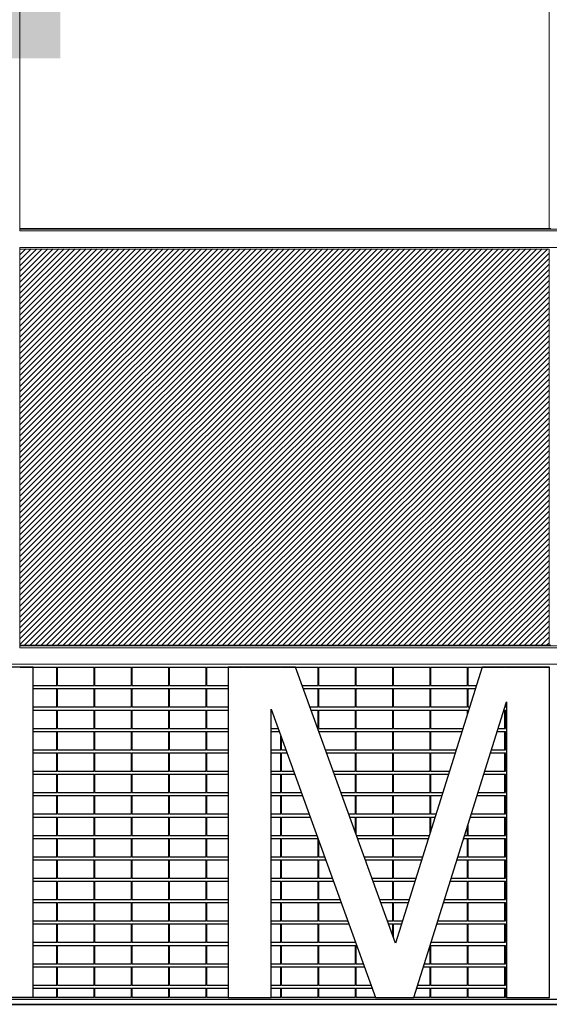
# Model space of a CAD drawing. Header units: millimetres. Extents: x 614675 to 1010864, y -150593 to -87691.
# Tile 28 of 194: x 744012 to 752666, y -137926 to -121816. Entities that reach past the tile are written whole.
import ezdxf

# ---------------------------------------------------------------- set-up
doc = ezdxf.new("R2010")
doc.units = ezdxf.units.MM
doc.header["$LTSCALE"] = 0.05
doc.layers.get('0').update_dxf_attribs({"lineweight": 0})
doc.layers.add('A-20--F1-WALLS', color=5, linetype='Continuous')
doc.layers.add('A-20--F3-WALLS', color=250, linetype='Continuous')
doc.layers.add('A-Elev', color=111, linetype='Continuous', lineweight=25)
doc.layers.add('A-Sect-Thin', color=31, linetype='Continuous', lineweight=25)

# ---------------------------------------------------------------- blocks, each defined once
blk = doc.blocks.new('*U343')
at = {"layer": 'A-Sect-Thin', "color": 252, "linetype": 'Continuous', "lineweight": 25}
for points in [[(66192, 4348), (65482, 4348), (65482, -1052), (66192, -1052)], [(70482, 4348), (69382, 4348), (69382, -1054), (70082, -1054), (70082, 3661), (71790, -1054), (72415, -1054), (73932, 3785), (73932, -1054), (74632, -1054), (74632, 4348), (73532, 4348), (72117, -166)]]:
    blk.add_lwpolyline(points, close=True, dxfattribs=at)
for points in [[(65982, 4348), (66192, 4348)], [(66192, 4348), (66582, 4348)], [(66582, 4048), (66582, 4348)], [(66592, 4348), (67192, 4348)], [(66592, 4048), (66592, 4348)], [(67192, 4048), (67192, 4348)], [(67202, 4348), (67802, 4348)], [(67202, 4048), (67202, 4348)], [(67802, 4048), (67802, 4348)], [(67812, 4348), (68412, 4348)], [(67812, 4048), (67812, 4348)], [(68412, 4048), (68412, 4348)], [(68422, 4348), (69022, 4348)], [(68422, 4048), (68422, 4348)], [(69022, 4048), (69022, 4348)], [(69032, 4348), (69382, 4348)], [(69032, 4048), (69032, 4348)], [(69382, 4348), (69632, 4348)], [(69642, 4348), (70242, 4348)], [(70252, 4348), (70482, 4348)], [(70482, 4348), (70852, 4348)], [(70852, 4048), (70852, 4348)], [(70862, 4348), (71462, 4348)], [(70862, 4048), (70862, 4348)], [(71462, 4048), (71462, 4348)], [(71472, 4348), (72072, 4348)], [(71472, 4048), (71472, 4348)], [(72072, 4048), (72072, 4348)], [(72082, 4348), (72682, 4348)], [(72082, 4048), (72082, 4348)], [(72682, 4048), (72682, 4348)], [(72692, 4348), (73292, 4348)], [(72692, 4048), (72692, 4348)], [(73292, 4048), (73292, 4348)], [(73302, 4348), (73532, 4348)], [(73302, 4048), (73302, 4348)], [(73532, 4348), (73902, 4348)], [(73912, 4348), (74512, 4348)], [(74522, 4348), (74632, 4348)], [(66192, 4048), (66582, 4048)], [(66592, 4048), (67192, 4048)], [(67202, 4048), (67802, 4048)], [(67812, 4048), (68412, 4048)], [(68422, 4048), (69022, 4048)], [(69032, 4048), (69382, 4048)], [(70590, 4048), (70852, 4048)], [(70862, 4048), (71462, 4048)], [(71472, 4048), (72072, 4048)], [(72082, 4048), (72682, 4048)], [(72692, 4048), (73292, 4048)], [(73302, 4048), (73438, 4048)], [(66192, 3998), (66582, 3998)], [(66582, 3698), (66582, 3998)], [(66592, 3998), (67192, 3998)], [(66592, 3698), (66592, 3998)], [(67192, 3698), (67192, 3998)], [(67202, 3998), (67802, 3998)], [(67202, 3698), (67202, 3998)], [(67802, 3698), (67802, 3998)], [(67812, 3998), (68412, 3998)], [(67812, 3698), (67812, 3998)], [(68412, 3698), (68412, 3998)], [(68422, 3998), (69022, 3998)], [(68422, 3698), (68422, 3998)], [(69022, 3698), (69022, 3998)], [(69032, 3998), (69382, 3998)], [(69032, 3698), (69032, 3998)], [(70608, 3998), (70852, 3998)], [(70852, 3698), (70852, 3998)], [(70862, 3998), (71462, 3998)], [(70862, 3698), (70862, 3998)], [(71462, 3698), (71462, 3998)], [(71472, 3998), (72072, 3998)], [(71472, 3698), (71472, 3998)], [(72072, 3698), (72072, 3998)], [(72082, 3998), (72682, 3998)], [(72082, 3698), (72082, 3998)], [(72682, 3698), (72682, 3998)], [(72692, 3998), (73292, 3998)], [(72692, 3698), (72692, 3998)], [(73292, 3698), (73292, 3998)], [(73302, 3998), (73422, 3998)], [(73302, 3698), (73302, 3998)], [(73912, 3698), (73912, 3722)], [(66192, 3698), (66582, 3698)], [(66192, 3648), (66582, 3648)], [(66582, 3348), (66582, 3648)], [(66592, 3698), (67192, 3698)], [(66592, 3648), (67192, 3648)], [(66592, 3348), (66592, 3648)], [(67192, 3348), (67192, 3648)], [(67202, 3698), (67802, 3698)], [(67202, 3648), (67802, 3648)], [(67202, 3348), (67202, 3648)], [(67802, 3348), (67802, 3648)], [(67812, 3698), (68412, 3698)], [(67812, 3648), (68412, 3648)], [(67812, 3348), (67812, 3648)], [(68412, 3348), (68412, 3648)], [(68422, 3698), (69022, 3698)], [(68422, 3648), (69022, 3648)], [(68422, 3348), (68422, 3648)], [(69022, 3348), (69022, 3648)], [(69032, 3698), (69382, 3698)], [(69032, 3648), (69382, 3648)], [(69032, 3348), (69032, 3648)], [(70082, 3648), (70086, 3648)], [(70717, 3698), (70852, 3698)], [(70735, 3648), (70852, 3648)], [(70852, 3348), (70852, 3648)], [(70862, 3698), (71462, 3698)], [(70862, 3648), (71462, 3648)], [(70862, 3348), (70862, 3648)], [(71462, 3348), (71462, 3648)], [(71472, 3698), (72072, 3698)], [(71472, 3648), (72072, 3648)], [(71472, 3348), (71472, 3648)], [(72072, 3348), (72072, 3648)], [(72082, 3698), (72682, 3698)], [(72082, 3648), (72682, 3648)], [(72082, 3348), (72082, 3648)], [(72682, 3348), (72682, 3648)], [(72692, 3698), (73292, 3698)], [(72692, 3648), (73292, 3648)], [(72692, 3348), (72692, 3648)], [(73292, 3583), (73292, 3648)], [(73302, 3698), (73328, 3698)], [(73302, 3648), (73312, 3648)], [(73302, 3615), (73302, 3648)], [(73889, 3648), (73902, 3648)], [(73902, 3348), (73902, 3648)], [(73912, 3698), (73932, 3698)], [(73912, 3648), (73932, 3648)], [(73912, 3348), (73912, 3648)], [(66192, 3348), (66582, 3348)], [(66192, 3298), (66582, 3298)], [(66582, 2998), (66582, 3298)], [(66592, 3348), (67192, 3348)], [(66592, 3298), (67192, 3298)], [(66592, 2998), (66592, 3298)], [(67192, 2998), (67192, 3298)], [(67202, 3348), (67802, 3348)], [(67202, 3298), (67802, 3298)], [(67202, 2998), (67202, 3298)], [(67802, 2998), (67802, 3298)], [(67812, 3348), (68412, 3348)], [(67812, 3298), (68412, 3298)], [(67812, 2998), (67812, 3298)], [(68412, 2998), (68412, 3298)], [(68422, 3348), (69022, 3348)], [(68422, 3298), (69022, 3298)], [(68422, 2998), (68422, 3298)], [(69022, 2998), (69022, 3298)], [(69032, 3348), (69382, 3348)], [(69032, 3298), (69382, 3298)], [(69032, 2998), (69032, 3298)], [(70082, 3348), (70195, 3348)], [(70082, 3298), (70213, 3298)], [(70844, 3348), (70852, 3348)], [(70862, 3348), (71462, 3348)], [(70862, 3298), (71462, 3298)], [(71462, 2998), (71462, 3298)], [(71472, 3348), (72072, 3348)], [(71472, 3298), (72072, 3298)], [(71472, 2998), (71472, 3298)], [(72072, 2998), (72072, 3298)], [(72082, 3348), (72682, 3348)], [(72082, 3298), (72682, 3298)], [(72082, 2998), (72082, 3298)], [(72682, 2998), (72682, 3298)], [(72692, 3348), (73218, 3348)], [(72692, 3298), (73202, 3298)], [(72692, 2998), (72692, 3298)], [(73779, 3298), (73902, 3298)], [(73795, 3348), (73902, 3348)], [(73902, 2998), (73902, 3298)], [(73912, 3348), (73932, 3348)], [(73912, 3298), (73932, 3298)], [(73912, 2998), (73912, 3298)], [(70242, 2998), (70242, 3219)], [(70252, 2998), (70252, 3192)], [(66192, 2998), (66582, 2998)], [(66192, 2948), (66582, 2948)], [(66582, 2648), (66582, 2948)], [(66592, 2998), (67192, 2998)], [(66592, 2948), (67192, 2948)], [(66592, 2648), (66592, 2948)], [(67192, 2648), (67192, 2948)], [(67202, 2998), (67802, 2998)], [(67202, 2948), (67802, 2948)], [(67202, 2648), (67202, 2948)], [(67802, 2648), (67802, 2948)], [(67812, 2998), (68412, 2998)], [(67812, 2948), (68412, 2948)], [(67812, 2648), (67812, 2948)], [(68412, 2648), (68412, 2948)], [(68422, 2998), (69022, 2998)], [(68422, 2948), (69022, 2948)], [(68422, 2648), (68422, 2948)], [(69022, 2648), (69022, 2948)], [(69032, 2998), (69382, 2998)], [(69032, 2948), (69382, 2948)], [(69032, 2648), (69032, 2948)], [(70082, 2998), (70242, 2998)], [(70082, 2948), (70242, 2948)], [(70242, 2648), (70242, 2948)], [(70252, 2998), (70322, 2998)], [(70252, 2948), (70340, 2948)], [(70252, 2648), (70252, 2948)], [(70971, 2998), (71462, 2998)], [(70989, 2948), (71462, 2948)], [(71462, 2648), (71462, 2948)], [(71472, 2998), (72072, 2998)], [(71472, 2948), (72072, 2948)], [(71472, 2648), (71472, 2948)], [(72072, 2648), (72072, 2948)], [(72082, 2998), (72682, 2998)], [(72082, 2948), (72682, 2948)], [(72082, 2648), (72082, 2948)], [(72682, 2648), (72682, 2948)], [(72692, 2998), (73108, 2998)], [(72692, 2948), (73093, 2948)], [(72692, 2648), (72692, 2948)], [(73669, 2948), (73902, 2948)], [(73685, 2998), (73902, 2998)], [(73902, 2648), (73902, 2948)], [(73912, 2998), (73932, 2998)], [(73912, 2948), (73932, 2948)], [(73912, 2648), (73912, 2948)], [(66192, 2648), (66582, 2648)], [(66192, 2598), (66582, 2598)], [(66582, 2298), (66582, 2598)], [(66592, 2648), (67192, 2648)], [(66592, 2598), (67192, 2598)], [(66592, 2298), (66592, 2598)], [(67192, 2298), (67192, 2598)], [(67202, 2648), (67802, 2648)], [(67202, 2598), (67802, 2598)], [(67202, 2298), (67202, 2598)], [(67802, 2298), (67802, 2598)], [(67812, 2648), (68412, 2648)], [(67812, 2598), (68412, 2598)], [(67812, 2298), (67812, 2598)], [(68412, 2298), (68412, 2598)], [(68422, 2648), (69022, 2648)], [(68422, 2598), (69022, 2598)], [(68422, 2298), (68422, 2598)], [(69022, 2298), (69022, 2598)], [(69032, 2648), (69382, 2648)], [(69032, 2598), (69382, 2598)], [(69032, 2298), (69032, 2598)], [(70082, 2648), (70242, 2648)], [(70082, 2598), (70242, 2598)], [(70242, 2298), (70242, 2598)], [(70252, 2648), (70449, 2648)], [(70252, 2598), (70467, 2598)], [(70252, 2298), (70252, 2598)], [(71097, 2648), (71462, 2648)], [(71116, 2598), (71462, 2598)], [(71462, 2298), (71462, 2598)], [(71472, 2648), (72072, 2648)], [(71472, 2598), (72072, 2598)], [(71472, 2298), (71472, 2598)], [(72072, 2298), (72072, 2598)], [(72082, 2648), (72682, 2648)], [(72082, 2598), (72682, 2598)], [(72082, 2298), (72082, 2598)], [(72682, 2298), (72682, 2598)], [(72692, 2648), (72999, 2648)], [(72692, 2598), (72983, 2598)], [(72692, 2298), (72692, 2598)], [(73559, 2598), (73902, 2598)], [(73575, 2648), (73902, 2648)], [(73902, 2298), (73902, 2598)], [(73912, 2648), (73932, 2648)], [(73912, 2598), (73932, 2598)], [(73912, 2298), (73912, 2598)], [(66192, 2298), (66582, 2298)], [(66592, 2298), (67192, 2298)], [(67202, 2298), (67802, 2298)], [(67812, 2298), (68412, 2298)], [(68422, 2298), (69022, 2298)], [(69032, 2298), (69382, 2298)], [(70082, 2298), (70242, 2298)], [(70252, 2298), (70575, 2298)], [(71224, 2298), (71462, 2298)], [(71472, 2298), (72072, 2298)], [(72082, 2298), (72682, 2298)], [(72692, 2298), (72889, 2298)], [(73465, 2298), (73902, 2298)], [(73912, 2298), (73932, 2298)], [(66192, 2248), (66582, 2248)], [(66582, 1948), (66582, 2248)], [(66592, 2248), (67192, 2248)], [(66592, 1948), (66592, 2248)], [(67192, 1948), (67192, 2248)], [(67202, 2248), (67802, 2248)], [(67202, 1948), (67202, 2248)], [(67802, 1948), (67802, 2248)], [(67812, 2248), (68412, 2248)], [(67812, 1948), (67812, 2248)], [(68412, 1948), (68412, 2248)], [(68422, 2248), (69022, 2248)], [(68422, 1948), (68422, 2248)], [(69022, 1948), (69022, 2248)], [(69032, 2248), (69382, 2248)], [(69032, 1948), (69032, 2248)], [(70082, 2248), (70242, 2248)], [(70242, 1948), (70242, 2248)], [(70252, 2248), (70594, 2248)], [(70252, 1948), (70252, 2248)], [(71242, 2248), (71462, 2248)], [(71462, 1948), (71462, 2248)], [(71472, 2248), (72072, 2248)], [(71472, 1948), (71472, 2248)], [(72072, 1948), (72072, 2248)], [(72082, 2248), (72682, 2248)], [(72082, 1948), (72082, 2248)], [(72682, 1948), (72682, 2248)], [(72692, 2248), (72873, 2248)], [(72692, 1948), (72692, 2248)], [(73450, 2248), (73902, 2248)], [(73902, 1948), (73902, 2248)], [(73912, 2248), (73932, 2248)], [(73912, 1948), (73912, 2248)], [(66192, 1948), (66582, 1948)], [(66592, 1948), (67192, 1948)], [(67202, 1948), (67802, 1948)], [(67812, 1948), (68412, 1948)], [(68422, 1948), (69022, 1948)], [(69032, 1948), (69382, 1948)], [(70082, 1948), (70242, 1948)], [(70252, 1948), (70702, 1948)], [(71351, 1948), (71462, 1948)], [(71472, 1948), (72072, 1948)], [(72082, 1948), (72682, 1948)], [(72692, 1948), (72779, 1948)], [(73356, 1948), (73902, 1948)], [(73912, 1948), (73932, 1948)], [(66192, 1898), (66582, 1898)], [(66582, 1598), (66582, 1898)], [(66592, 1898), (67192, 1898)], [(66592, 1598), (66592, 1898)], [(67192, 1598), (67192, 1898)], [(67202, 1898), (67802, 1898)], [(67202, 1598), (67202, 1898)], [(67802, 1598), (67802, 1898)], [(67812, 1898), (68412, 1898)], [(67812, 1598), (67812, 1898)], [(68412, 1598), (68412, 1898)], [(68422, 1898), (69022, 1898)], [(68422, 1598), (68422, 1898)], [(69022, 1598), (69022, 1898)], [(69032, 1898), (69382, 1898)], [(69032, 1598), (69032, 1898)], [(70082, 1898), (70242, 1898)], [(70242, 1598), (70242, 1898)], [(70252, 1898), (70720, 1898)], [(70252, 1598), (70252, 1898)], [(71369, 1898), (71462, 1898)], [(71462, 1643), (71462, 1898)], [(71472, 1898), (72072, 1898)], [(71472, 1615), (71472, 1898)], [(72072, 1598), (72072, 1898)], [(72082, 1898), (72682, 1898)], [(72082, 1598), (72082, 1898)], [(72682, 1636), (72682, 1898)], [(72692, 1898), (72764, 1898)], [(72692, 1668), (72692, 1898)], [(73302, 1598), (73302, 1775)], [(73340, 1898), (73902, 1898)], [(73902, 1598), (73902, 1898)], [(73912, 1898), (73932, 1898)], [(73912, 1598), (73912, 1898)], [(73292, 1598), (73292, 1744)], [(66192, 1598), (66582, 1598)], [(66192, 1548), (66582, 1548)], [(66582, 1248), (66582, 1548)], [(66592, 1598), (67192, 1598)], [(66592, 1548), (67192, 1548)], [(66592, 1248), (66592, 1548)], [(67192, 1248), (67192, 1548)], [(67202, 1598), (67802, 1598)], [(67202, 1548), (67802, 1548)], [(67202, 1248), (67202, 1548)], [(67802, 1248), (67802, 1548)], [(67812, 1598), (68412, 1598)], [(67812, 1548), (68412, 1548)], [(67812, 1248), (67812, 1548)], [(68412, 1248), (68412, 1548)], [(68422, 1598), (69022, 1598)], [(68422, 1548), (69022, 1548)], [(68422, 1248), (68422, 1548)], [(69022, 1248), (69022, 1548)], [(69032, 1598), (69382, 1598)], [(69032, 1548), (69382, 1548)], [(69032, 1248), (69032, 1548)], [(70082, 1598), (70242, 1598)], [(70082, 1548), (70242, 1548)], [(70242, 1248), (70242, 1548)], [(70252, 1598), (70829, 1598)], [(70252, 1548), (70847, 1548)], [(70252, 1248), (70252, 1548)], [(70852, 1248), (70852, 1536)], [(70862, 1248), (70862, 1508)], [(71478, 1598), (72072, 1598)], [(71496, 1548), (72072, 1548)], [(72072, 1248), (72072, 1548)], [(72082, 1598), (72670, 1598)], [(72082, 1548), (72654, 1548)], [(72082, 1248), (72082, 1548)], [(73230, 1548), (73292, 1548)], [(73246, 1598), (73292, 1598)], [(73292, 1248), (73292, 1548)], [(73302, 1598), (73902, 1598)], [(73302, 1548), (73902, 1548)], [(73302, 1248), (73302, 1548)], [(73902, 1248), (73902, 1548)], [(73912, 1598), (73932, 1598)], [(73912, 1548), (73932, 1548)], [(73912, 1248), (73912, 1548)], [(66192, 1248), (66582, 1248)], [(66192, 1198), (66582, 1198)], [(66582, 898), (66582, 1198)], [(66592, 1248), (67192, 1248)], [(66592, 1198), (67192, 1198)], [(66592, 898), (66592, 1198)], [(67192, 898), (67192, 1198)], [(67202, 1248), (67802, 1248)], [(67202, 1198), (67802, 1198)], [(67202, 898), (67202, 1198)], [(67802, 898), (67802, 1198)], [(67812, 1248), (68412, 1248)], [(67812, 1198), (68412, 1198)], [(67812, 898), (67812, 1198)], [(68412, 898), (68412, 1198)], [(68422, 1248), (69022, 1248)], [(68422, 1198), (69022, 1198)], [(68422, 898), (68422, 1198)], [(69022, 898), (69022, 1198)], [(69032, 1248), (69382, 1248)], [(69032, 1198), (69382, 1198)], [(69032, 898), (69032, 1198)], [(70082, 1248), (70242, 1248)], [(70082, 1198), (70242, 1198)], [(70242, 898), (70242, 1198)], [(70252, 1248), (70852, 1248)], [(70252, 1198), (70852, 1198)], [(70252, 898), (70252, 1198)], [(70852, 898), (70852, 1198)], [(70862, 1248), (70956, 1248)], [(70862, 1198), (70974, 1198)], [(70862, 898), (70862, 1198)], [(71605, 1248), (72072, 1248)], [(71623, 1198), (72072, 1198)], [(72072, 898), (72072, 1198)], [(72082, 1248), (72560, 1248)], [(72082, 1198), (72544, 1198)], [(72082, 898), (72082, 1198)], [(73121, 1198), (73292, 1198)], [(73136, 1248), (73292, 1248)], [(73292, 898), (73292, 1198)], [(73302, 1248), (73902, 1248)], [(73302, 1198), (73902, 1198)], [(73302, 898), (73302, 1198)], [(73902, 898), (73902, 1198)], [(73912, 1248), (73932, 1248)], [(73912, 1198), (73932, 1198)], [(73912, 898), (73912, 1198)], [(66192, 898), (66582, 898)], [(66192, 848), (66582, 848)], [(66582, 548), (66582, 848)], [(66592, 898), (67192, 898)], [(66592, 848), (67192, 848)], [(66592, 548), (66592, 848)], [(67192, 548), (67192, 848)], [(67202, 898), (67802, 898)], [(67202, 848), (67802, 848)], [(67202, 548), (67202, 848)], [(67802, 548), (67802, 848)], [(67812, 898), (68412, 898)], [(67812, 848), (68412, 848)], [(67812, 548), (67812, 848)], [(68412, 548), (68412, 848)], [(68422, 898), (69022, 898)], [(68422, 848), (69022, 848)], [(68422, 548), (68422, 848)], [(69022, 548), (69022, 848)], [(69032, 898), (69382, 898)], [(69032, 848), (69382, 848)], [(69032, 548), (69032, 848)], [(70082, 898), (70242, 898)], [(70082, 848), (70242, 848)], [(70242, 548), (70242, 848)], [(70252, 898), (70852, 898)], [(70252, 848), (70852, 848)], [(70252, 548), (70252, 848)], [(70852, 548), (70852, 848)], [(70862, 898), (71083, 898)], [(70862, 848), (71101, 848)], [(70862, 548), (70862, 848)], [(71732, 898), (72072, 898)], [(71750, 848), (72072, 848)], [(72072, 548), (72072, 848)], [(72082, 898), (72450, 898)], [(72082, 848), (72435, 848)], [(72082, 548), (72082, 848)], [(73011, 848), (73292, 848)], [(73027, 898), (73292, 898)], [(73292, 548), (73292, 848)], [(73302, 898), (73902, 898)], [(73302, 848), (73902, 848)], [(73302, 548), (73302, 848)], [(73902, 548), (73902, 848)], [(73912, 898), (73932, 898)], [(73912, 848), (73932, 848)], [(73912, 548), (73912, 848)], [(66192, 548), (66582, 548)], [(66192, 498), (66582, 498)], [(66582, 198), (66582, 498)], [(66592, 548), (67192, 548)], [(66592, 498), (67192, 498)], [(66592, 198), (66592, 498)], [(67192, 198), (67192, 498)], [(67202, 548), (67802, 548)], [(67202, 498), (67802, 498)], [(67202, 198), (67202, 498)], [(67802, 198), (67802, 498)], [(67812, 548), (68412, 548)], [(67812, 498), (68412, 498)], [(67812, 198), (67812, 498)], [(68412, 198), (68412, 498)], [(68422, 548), (69022, 548)], [(68422, 498), (69022, 498)], [(68422, 198), (68422, 498)], [(69022, 198), (69022, 498)], [(69032, 548), (69382, 548)], [(69032, 498), (69382, 498)], [(69032, 198), (69032, 498)], [(70082, 548), (70242, 548)], [(70082, 498), (70242, 498)], [(70242, 198), (70242, 498)], [(70252, 548), (70852, 548)], [(70252, 498), (70852, 498)], [(70252, 198), (70252, 498)], [(70852, 198), (70852, 498)], [(70862, 548), (71210, 548)], [(70862, 498), (71228, 498)], [(70862, 198), (70862, 498)], [(71858, 548), (72072, 548)], [(71876, 498), (72072, 498)], [(72072, 198), (72072, 498)], [(72082, 548), (72341, 548)], [(72082, 498), (72325, 498)], [(72082, 198), (72082, 498)], [(72901, 498), (73292, 498)], [(72917, 548), (73292, 548)], [(73292, 198), (73292, 498)], [(73302, 548), (73902, 548)], [(73302, 498), (73902, 498)], [(73302, 198), (73302, 498)], [(73902, 198), (73902, 498)], [(73912, 548), (73932, 548)], [(73912, 498), (73932, 498)], [(73912, 198), (73912, 498)], [(66192, 198), (66582, 198)], [(66592, 198), (67192, 198)], [(67202, 198), (67802, 198)], [(67812, 198), (68412, 198)], [(68422, 198), (69022, 198)], [(69032, 198), (69382, 198)], [(70082, 198), (70242, 198)], [(70252, 198), (70852, 198)], [(70862, 198), (71336, 198)], [(71985, 198), (72072, 198)], [(72082, 198), (72231, 198)], [(72807, 198), (73292, 198)], [(73302, 198), (73902, 198)], [(73912, 198), (73932, 198)], [(66192, 148), (66582, 148)], [(66582, -152), (66582, 148)], [(66592, 148), (67192, 148)], [(66592, -152), (66592, 148)], [(67192, -152), (67192, 148)], [(67202, 148), (67802, 148)], [(67202, -152), (67202, 148)], [(67802, -152), (67802, 148)], [(67812, 148), (68412, 148)], [(67812, -152), (67812, 148)], [(68412, -152), (68412, 148)], [(68422, 148), (69022, 148)], [(68422, -152), (68422, 148)], [(69022, -152), (69022, 148)], [(69032, 148), (69382, 148)], [(69032, -152), (69032, 148)], [(70082, 148), (70242, 148)], [(70242, -152), (70242, 148)], [(70252, 148), (70852, 148)], [(70252, -152), (70252, 148)], [(70852, -152), (70852, 148)], [(70862, 148), (71354, 148)], [(70862, -152), (70862, 148)], [(72003, 148), (72072, 148)], [(72072, -41), (72072, 148)], [(72082, 148), (72215, 148)], [(72082, -68), (72082, 148)], [(72792, 148), (73292, 148)], [(73292, -152), (73292, 148)], [(73302, 148), (73902, 148)], [(73302, -152), (73302, 148)], [(73902, -152), (73902, 148)], [(73912, 148), (73932, 148)], [(73912, -152), (73912, 148)], [(66192, -152), (66582, -152)], [(66592, -152), (67192, -152)], [(67202, -152), (67802, -152)], [(67812, -152), (68412, -152)], [(68422, -152), (69022, -152)], [(69032, -152), (69382, -152)], [(70082, -152), (70242, -152)], [(70252, -152), (70852, -152)], [(70862, -152), (71462, -152)], [(71462, -152), (71462, -148)], [(72112, -152), (72121, -152)], [(72698, -152), (73292, -152)], [(73302, -152), (73902, -152)], [(73912, -152), (73932, -152)], [(66192, -202), (66582, -202)], [(66582, -502), (66582, -202)], [(66592, -202), (67192, -202)], [(66592, -502), (66592, -202)], [(67192, -502), (67192, -202)], [(67202, -202), (67802, -202)], [(67202, -502), (67202, -202)], [(67802, -502), (67802, -202)], [(67812, -202), (68412, -202)], [(67812, -502), (67812, -202)], [(68412, -502), (68412, -202)], [(68422, -202), (69022, -202)], [(68422, -502), (68422, -202)], [(69022, -502), (69022, -202)], [(69032, -202), (69382, -202)], [(69032, -502), (69032, -202)], [(70082, -202), (70242, -202)], [(70242, -502), (70242, -202)], [(70252, -202), (70852, -202)], [(70252, -502), (70252, -202)], [(70852, -502), (70852, -202)], [(70862, -202), (71462, -202)], [(70862, -502), (70862, -202)], [(71462, -502), (71462, -202)], [(71472, -202), (71481, -202)], [(71472, -502), (71472, -202)], [(72682, -502), (72682, -203)], [(72692, -202), (73292, -202)], [(72692, -502), (72692, -202)], [(73292, -502), (73292, -202)], [(73302, -202), (73902, -202)], [(73302, -502), (73302, -202)], [(73902, -502), (73902, -202)], [(73912, -202), (73932, -202)], [(73912, -502), (73912, -202)], [(66192, -502), (66582, -502)], [(66192, -552), (66582, -552)], [(66582, -852), (66582, -552)], [(66592, -502), (67192, -502)], [(66592, -552), (67192, -552)], [(66592, -852), (66592, -552)], [(67192, -852), (67192, -552)], [(67202, -502), (67802, -502)], [(67202, -552), (67802, -552)], [(67202, -852), (67202, -552)], [(67802, -852), (67802, -552)], [(67812, -502), (68412, -502)], [(67812, -552), (68412, -552)], [(67812, -852), (67812, -552)], [(68412, -852), (68412, -552)], [(68422, -502), (69022, -502)], [(68422, -552), (69022, -552)], [(68422, -852), (68422, -552)], [(69022, -852), (69022, -552)], [(69032, -502), (69382, -502)], [(69032, -552), (69382, -552)], [(69032, -852), (69032, -552)], [(70082, -502), (70242, -502)], [(70082, -552), (70242, -552)], [(70242, -852), (70242, -552)], [(70252, -502), (70852, -502)], [(70252, -552), (70852, -552)], [(70252, -852), (70252, -552)], [(70852, -852), (70852, -552)], [(70862, -502), (71462, -502)], [(70862, -552), (71462, -552)], [(70862, -852), (70862, -552)], [(71462, -852), (71462, -552)], [(71472, -502), (71590, -502)], [(71472, -552), (71608, -552)], [(71472, -852), (71472, -552)], [(72572, -552), (72682, -552)], [(72588, -502), (72682, -502)], [(72682, -852), (72682, -552)], [(72692, -502), (73292, -502)], [(72692, -552), (73292, -552)], [(72692, -852), (72692, -552)], [(73292, -852), (73292, -552)], [(73302, -502), (73902, -502)], [(73302, -552), (73902, -552)], [(73302, -852), (73302, -552)], [(73902, -852), (73902, -552)], [(73912, -502), (73932, -502)], [(73912, -552), (73932, -552)], [(73912, -852), (73912, -552)], [(66192, -852), (66582, -852)], [(66192, -902), (66582, -902)], [(66582, -1052), (66582, -902)], [(66592, -852), (67192, -852)], [(66592, -902), (67192, -902)], [(66592, -1052), (66592, -902)], [(67192, -1052), (67192, -902)], [(67202, -852), (67802, -852)], [(67202, -902), (67802, -902)], [(67202, -1052), (67202, -902)], [(67802, -1052), (67802, -902)], [(67812, -852), (68412, -852)], [(67812, -902), (68412, -902)], [(67812, -1052), (67812, -902)], [(68412, -1052), (68412, -902)], [(68422, -852), (69022, -852)], [(68422, -902), (69022, -902)], [(68422, -1052), (68422, -902)], [(69022, -1052), (69022, -902)], [(69032, -852), (69382, -852)], [(69032, -902), (69382, -902)], [(69032, -1052), (69032, -902)], [(70082, -852), (70242, -852)], [(70082, -902), (70242, -902)], [(70242, -1052), (70242, -902)], [(70252, -852), (70852, -852)], [(70252, -902), (70852, -902)], [(70252, -1052), (70252, -902)], [(70852, -1052), (70852, -902)], [(70862, -852), (71462, -852)], [(70862, -902), (71462, -902)], [(70862, -1052), (70862, -902)], [(71462, -1052), (71462, -902)], [(71472, -852), (71717, -852)], [(71472, -902), (71735, -902)], [(71472, -1052), (71472, -902)], [(72462, -902), (72682, -902)], [(72478, -852), (72682, -852)], [(72682, -1052), (72682, -902)], [(72692, -852), (73292, -852)], [(72692, -902), (73292, -902)], [(72692, -1052), (72692, -902)], [(73292, -1052), (73292, -902)], [(73302, -852), (73902, -852)], [(73302, -902), (73902, -902)], [(73302, -1052), (73302, -902)], [(73902, -1052), (73902, -902)], [(73912, -852), (73932, -852)], [(73912, -902), (73932, -902)], [(73912, -1052), (73912, -902)], [(65982, -1052), (66192, -1052)], [(66192, -1052), (66582, -1052)], [(66592, -1052), (67192, -1052)], [(67202, -1052), (67802, -1052)], [(67812, -1052), (68412, -1052)], [(68422, -1052), (69022, -1052)], [(69032, -1052), (69382, -1052)], [(70082, -1052), (70242, -1052)], [(70252, -1052), (70852, -1052)], [(70862, -1052), (71462, -1052)], [(71472, -1052), (71789, -1052)], [(72415, -1052), (72682, -1052)], [(72692, -1052), (73292, -1052)], [(73302, -1052), (73902, -1052)], [(73912, -1052), (73932, -1052)]]:
    blk.add_lwpolyline(points, dxfattribs=at)

msp = doc.modelspace()

# ---------------------------------------------------------------- hatches: boundary and pattern name
at = {"true_color": 0xffffff}
h = msp.add_hatch(color=7, dxfattribs=at)
h.dxf.hatch_style = 1
h.paths.add_polyline_path([(738737, -113470), (736136, -113470), (736136, -123276), (738737, -123276)])
h.paths.add_polyline_path([(743508, -113408), (743508, -122451), (744673, -122451), (744673, -113408)])
at = {"lineweight": 0, "true_color": 0x48a43f}
h = msp.add_hatch(dxfattribs=at)
h.set_pattern_fill('ANSI31', color=95, scale=20, style=0)
h.set_pattern_definition([(45, (756879.833, -218674.264), (-44.90128, 44.90128), [])])
h.paths.add_polyline_path([(744015, -125566), (744015, -132051), (752664, -132051), (752664, -125566)])

# ---------------------------------------------------------------- linework, layer by layer
at = {"lineweight": 35}
msp.add_lwpolyline([(644355, -137926), (822089, -137926)], dxfattribs=at)
at = {"layer": 'A-20--F1-WALLS', "lineweight": 5}
for p, q in [((752693, -125231), (744015, -125231)), ((752854, -125241), (744015, -125241)), ((752854, -125273), (744015, -125273)), ((744015, -125541), (752854, -125541)), ((744015, -125571), (752664, -125571)), ((714397, -132361), (822721, -132361))]:
    msp.add_line(p, q, dxfattribs=at)
for points in [[(744015, -115841), (744015, -125273)], [(752664, -115871), (752664, -125231)], [(744015, -125541), (744015, -132092)], [(752664, -125571), (752664, -132051)], [(752693, -132051), (744015, -132051)], [(752854, -132060), (744015, -132060)], [(752854, -132092), (744015, -132092)]]:
    msp.add_lwpolyline(points, dxfattribs=at)
at = {"layer": 'A-20--F3-WALLS'}
msp.add_line((645277, -137841, 30980), (822668, -137841), dxfattribs=at)

# ---------------------------------------------------------------- block references
at = {"layer": 'A-Elev', "color": 3, "linetype": 'Continuous', "lineweight": 30}
msp.add_blockref('*U343', (678037, -136759), dxfattribs=at)

doc.saveas('drawing.dxf')
